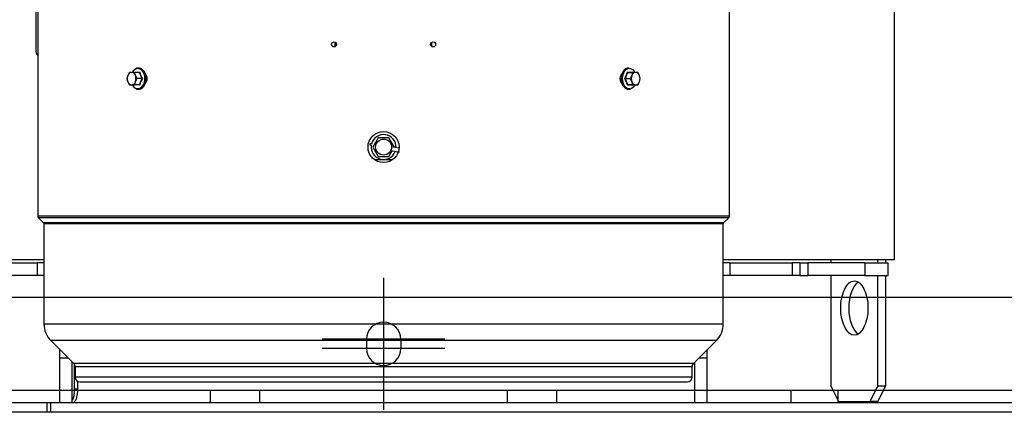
# Model space of a CAD drawing. Header units: millimetres. Extents: x 0 to 415, y -2 to 292.
# Tile 4 of 19: x 116 to 158, y 44 to 61. Entities that reach past the tile are written whole.
import ezdxf
from ezdxf.lldxf.tags import DXFTag

# ---------------------------------------------------------------- set-up
doc = ezdxf.new("R2010")
doc.units = ezdxf.units.MM
for name, color, linetype in [('Default', 7, 'Continuous'), ('HEX_FLANGE_BOLT_', 7, 'Continuous'), ('HMC3-225-FRAME-B', 7, 'Continuous'), ('HMC3-225-SHIELD_', 7, 'Continuous'), ('HMC3-225_FAN_COV', 7, 'Continuous'), ('OGRANICZNIK_SILN', 7, 'Continuous'), ('PŁASZCZ', 7, 'Continuous'), ('PŁYTA_PODSTAWY_S', 7, 'Continuous'), ('S-241.11_22_STOP', 7, 'Continuous'), ('SH315_OIL_CUP', 7, 'Continuous'), ('SH315_RED_PLASTI', 7, 'Continuous'), ('WSPORNIK_B', 7, 'Continuous'), ('WSPORNIK_C', 7, 'Continuous'), ('WSPORNIK_D', 7, 'Continuous')]:
    doc.layers.add(name, color=color, linetype=linetype)
tags = doc.linetypes.add('CENTER2', pattern=[28.575, 19.05, -3.175, 3.175, -3.175]).pattern_tags.tags
tags[10:11] = [DXFTag(74, 4), DXFTag(75, 0), DXFTag(340, '0'), DXFTag(46, 0.0), DXFTag(50, 0.0), DXFTag(44, 0.0), DXFTag(45, 0.0)]
tags[8:9] = [DXFTag(74, 4), DXFTag(75, 0), DXFTag(340, '0'), DXFTag(46, 0.0), DXFTag(50, 0.0), DXFTag(44, 0.0), DXFTag(45, 0.0)]
tags[6:7] = [DXFTag(74, 4), DXFTag(75, 0), DXFTag(340, '0'), DXFTag(46, 0.0), DXFTag(50, 0.0), DXFTag(44, 0.0), DXFTag(45, 0.0)]
tags[4:5] = [DXFTag(74, 4), DXFTag(75, 0), DXFTag(340, '0'), DXFTag(46, 0.0), DXFTag(50, 0.0), DXFTag(44, 0.0), DXFTag(45, 0.0)]
tags = doc.linetypes.add('HIDDEN2', pattern=[4.7625, 3.175, -1.5875]).pattern_tags.tags
tags[6:7] = [DXFTag(74, 4), DXFTag(75, 0), DXFTag(340, '0'), DXFTag(46, 0.0), DXFTag(50, 0.0), DXFTag(44, 0.0), DXFTag(45, 0.0)]
tags[4:5] = [DXFTag(74, 4), DXFTag(75, 0), DXFTag(340, '0'), DXFTag(46, 0.0), DXFTag(50, 0.0), DXFTag(44, 0.0), DXFTag(45, 0.0)]

# ---------------------------------------------------------------- blocks, each defined once
blk = doc.blocks.new('SEANNOT_GROUP32')
at = {"layer": 'Default', "color": 7, "linetype": 'CENTER2'}
for p, q in [((131.452, 50.036), (131.452, 44.786)), ((134.077, 47.411), (128.827, 47.411))]:
    blk.add_line(p, q, dxfattribs=at)
blk = doc.blocks.new('SEANNOT_GROUP33')
at = {"layer": 'Default', "color": 7, "linetype": 'CENTER2'}
for p, q in [((131.452, 49.636), (131.452, 44.386)), ((134.077, 47.011), (128.827, 47.011))]:
    blk.add_line(p, q, dxfattribs=at)
blk = doc.blocks.new('SE2')
at = {"layer": 'HEX_FLANGE_BOLT_', "color": 7, "linetype": 'Continuous'}
for p, q in [((120.494, 58.711), (120.456, 58.578)), ((120.565, 58.845), (120.494, 58.711)), ((120.657, 58.845), (120.565, 58.845)), ((120.783, 58.845), (120.657, 58.845)), ((121.001, 58.845), (120.783, 58.845)), ((120.82, 58.711), (120.783, 58.845)), ((120.786, 58.85), (120.886, 58.849)), ((120.891, 58.578), (120.82, 58.711)), ((120.887, 58.849), (121.008, 58.85)), ((121.11, 58.578), (121.001, 58.845)), ((141.903, 58.845), (141.794, 58.578)), ((141.896, 58.85), (142.017, 58.849)), ((141.903, 58.845), (142.121, 58.845)), ((142.084, 58.711), (142.013, 58.578)), ((142.017, 58.849), (142.118, 58.85)), ((142.121, 58.845), (142.084, 58.711)), ((142.247, 58.845), (142.121, 58.845)), ((142.339, 58.845), (142.247, 58.845)), ((142.41, 58.711), (142.339, 58.845)), ((142.448, 58.578), (142.41, 58.711)), ((120.456, 58.578), (120.494, 58.445)), ((120.494, 58.445), (120.565, 58.311)), ((120.565, 58.311), (120.657, 58.311)), ((120.657, 58.311), (120.783, 58.311)), ((120.783, 58.311), (120.82, 58.445)), ((121.001, 58.311), (120.783, 58.311)), ((120.887, 58.306), (120.786, 58.306)), ((120.82, 58.445), (120.891, 58.578)), ((121.008, 58.306), (120.887, 58.306)), ((121.11, 58.578), (120.891, 58.578)), ((121.001, 58.311), (121.11, 58.578)), ((141.794, 58.578), (141.903, 58.311)), ((141.794, 58.578), (142.013, 58.578)), ((142.017, 58.306), (141.896, 58.306)), ((141.903, 58.311), (142.121, 58.311)), ((142.013, 58.578), (142.084, 58.445)), ((142.118, 58.306), (142.018, 58.306)), ((142.084, 58.445), (142.121, 58.311)), ((142.121, 58.311), (142.247, 58.311)), ((142.247, 58.311), (142.339, 58.311)), ((142.339, 58.311), (142.41, 58.445)), ((142.41, 58.445), (142.448, 58.578))]:
    blk.add_line(p, q, dxfattribs=at)
for centre, radius, start, end in [((122.024, 59.106), 1.048, 194.1537, 210.2616), ((140.882, 59.105), 1.045, 329.7175, 345.8672), ((122.022, 58.051), 1.045, 149.7175, 165.8672), ((140.88, 58.05), 1.048, 14.1537, 30.2616)]:
    blk.add_arc(centre, radius, start, end, dxfattribs=at)
for centre, major_axis, start_param, end_param in [((120.927, 58.578), (0, -0.429), 0, 4.031901), ((120.657, 58.578), (0, -0.267), 4.18879, 5.235988), ((120.657, 58.578), (0, 0.267), 0, 1.047198), ((120.657, 58.578), (0, 0.267), 5.235988, 6.283185), ((120.657, 58.578), (0, 0.267), 4.18879, 5.235988), ((141.977, 58.578), (0, -0.429), 3.141593, 6.283185), ((141.977, 58.578), (0, -0.429), 2.68996, 3.141593), ((142.247, 58.578), (0, -0.267), 4.18879, 5.235988), ((142.247, 58.578), (0, 0.267), 0, 1.047198), ((141.977, 58.578), (0, -0.429), 2.257578, 2.68996), ((142.247, 58.578), (0, 0.267), 5.235988, 6.283185), ((142.247, 58.578), (0, 0.267), 4.18879, 5.235988), ((120.657, 58.578), (0, -0.267), 5.235988, 6.283185), ((120.657, 58.578), (0, 0.267), 3.141593, 4.18879), ((120.927, 58.578), (0, -0.429), 5.397283, 6.283185), ((141.977, 58.578), (0, -0.429), 0, 0.896468), ((142.247, 58.578), (0, -0.267), 5.235988, 6.283185), ((142.247, 58.578), (0, 0.267), 3.141593, 4.18879)]:
    blk.add_ellipse(centre, major_axis=major_axis, ratio=0.707107, start_param=start_param, end_param=end_param, dxfattribs=at)
for points, knots in [([(120.951, 59.031), (120.928, 59.03), (120.873, 59.025), (120.789, 58.981), (120.738, 58.927), (120.718, 58.901)], [0, 0, 0, 0, 0.0602979, 0.1673264, 0.2473933, 0.2473933, 0.2473933, 0.2473933]), ([(121.279, 58.589), (121.278, 58.632), (121.274, 58.718), (121.223, 58.853), (121.141, 58.962), (121.041, 59.022), (120.98, 59.029), (120.951, 59.031)], [0, 0, 0, 0, 0.171463, 0.397823, 0.625338, 0.852555, 1, 1, 1, 1]), ([(141.953, 59.031), (141.929, 59.03), (141.874, 59.025), (141.78, 58.976), (141.694, 58.876), (141.639, 58.744), (141.616, 58.631), (141.622, 58.577), (141.623, 58.571)], [0, 0, 0, 0, 0.118259, 0.328168, 0.540523, 0.757515, 0.976599, 1, 1, 1, 1]), ([(142.221, 58.845), (142.221, 58.845), (142.198, 58.89), (142.16, 58.945), (142.114, 58.97), (142.1, 58.977)], [0.8876609, 0.8876609, 0.8876609, 0.8876609, 0.8886282, 0.9715712, 1, 1, 1, 1]), ([(120.673, 58.33), (120.679, 58.319), (120.707, 58.265), (120.773, 58.186), (120.867, 58.129), (120.921, 58.131), (120.942, 58.132)], [0.6924784, 0.6924784, 0.6924784, 0.6924784, 0.7223699, 0.8353739, 0.9480337, 1, 1, 1, 1]), ([(120.942, 58.132), (120.964, 58.129), (121.019, 58.124), (121.113, 58.173), (121.202, 58.267), (121.261, 58.397), (121.287, 58.516), (121.281, 58.576), (121.279, 58.589)], [0, 0, 0, 0, 0.110886, 0.316747, 0.523523, 0.734908, 0.948628, 1, 1, 1, 1]), ([(141.623, 58.571), (141.626, 58.52), (141.632, 58.428), (141.688, 58.29), (141.774, 58.184), (141.885, 58.124), (142.004, 58.121), (142.114, 58.171), (142.182, 58.244), (142.212, 58.295), (142.219, 58.308)], [0, 0, 0, 0, 0.0734815, 0.1560413, 0.2390258, 0.3217574, 0.4024636, 0.4814479, 0.5607839, 0.5853091, 0.5853091, 0.5853091, 0.5853091])]:
    blk.add_open_spline(points, degree=3, knots=knots, dxfattribs=at)
at = {"layer": 'HMC3-225-FRAME-B', "color": 7, "linetype": 'Continuous'}
for p, q in [((129.385, 59.956), (129.385, 60.133)), ((133.519, 59.956), (133.519, 60.133))]:
    blk.add_line(p, q, dxfattribs=at)
at = {"layer": 'HMC3-225-SHIELD_', "color": 7, "linetype": 'Continuous'}
blk.add_line((131.073, 55.111), (131.831, 55.111), dxfattribs=at)
at = {"layer": 'HMC3-225_FAN_COV', "color": 7, "linetype": 'Continuous'}
for p, q in [((116.639, 61.578), (116.639, 52.686)), ((146.265, 52.686), (146.265, 61.578)), ((146.265, 52.686), (116.639, 52.686)), ((146.236, 52.615), (116.668, 52.615)), ((116.668, 52.615), (116.886, 52.397)), ((146.018, 52.397), (116.886, 52.397)), ((145.999, 52.35), (116.905, 52.35)), ((116.905, 52.35), (116.905, 48.059)), ((145.999, 48.059), (145.999, 52.35)), ((146.018, 52.397), (146.236, 52.615)), ((145.999, 48.059), (116.905, 48.059)), ((145.706, 47.352), (117.198, 47.352)), ((117.198, 47.352), (118.18, 46.37)), ((144.724, 46.37), (145.706, 47.352)), ((144.724, 46.37), (118.18, 46.37)), ((144.665, 46.228), (118.239, 46.228)), ((118.239, 46.228), (118.239, 45.778)), ((144.665, 45.778), (144.665, 46.228)), ((144.665, 45.778), (118.239, 45.778)), ((118.439, 45.578), (144.465, 45.578))]:
    blk.add_line(p, q, dxfattribs=at)
for centre, radius in [((129.329, 60.045), 0.107), ((133.575, 60.045), 0.107), ((131.452, 55.645), 0.667)]:
    blk.add_circle(centre, radius, dxfattribs=at)
for centre, radius, start, end in [((116.739, 52.686), 0.1, 180, 225), ((116.839, 52.35), 0.0667, 0, 45), ((146.065, 52.35), 0.0667, 135, 180), ((146.165, 52.686), 0.1, 315, 0), ((117.905, 48.059), 1, 180, 225), ((144.999, 48.059), 1, 315, 0), ((118.039, 46.228), 0.2, 0, 45), ((144.865, 46.228), 0.2, 135, 180), ((118.439, 45.778), 0.2, 180, 270), ((144.465, 45.778), 0.2, 270, 0)]:
    blk.add_arc(centre, radius, start, end, dxfattribs=at)
for points, knots in [([(121.245, 58.78), (121.249, 58.776), (121.261, 58.76), (121.281, 58.727), (121.299, 58.681), (121.31, 58.63), (121.314, 58.578), (121.31, 58.526), (121.299, 58.476), (121.281, 58.429), (121.262, 58.396), (121.249, 58.38), (121.245, 58.375)], [0.2257116, 0.2257116, 0.2257116, 0.2257116, 0.2501615, 0.3120844, 0.3749513, 0.4378725, 0.4998076, 0.5617213, 0.624733, 0.6876251, 0.7496517, 0.7743755, 0.7743755, 0.7743755, 0.7743755]), ([(141.659, 58.375), (141.655, 58.38), (141.643, 58.396), (141.623, 58.429), (141.605, 58.475), (141.594, 58.526), (141.59, 58.578), (141.594, 58.63), (141.605, 58.68), (141.623, 58.727), (141.642, 58.759), (141.654, 58.774), (141.657, 58.778)], [0.2257566, 0.2257566, 0.2257566, 0.2257566, 0.2500561, 0.3120298, 0.3749948, 0.4380169, 0.5000084, 0.5619201, 0.6249211, 0.6877626, 0.749774, 0.7699341, 0.7699341, 0.7699341, 0.7699341])]:
    blk.add_open_spline(points, degree=3, knots=knots, dxfattribs=at)
at = {"layer": 'OGRANICZNIK_SILN', "color": 7, "linetype": 'Continuous'}
blk.add_line((116.552, 62.078), (116.552, 59.811), dxfattribs=at)
blk.add_arc((116.952, 59.811), 0.4, 180, 218.4332, dxfattribs=at)
at = {"layer": 'PŁASZCZ', "color": 7, "linetype": 'Continuous'}
for p, q in [((118.204, 46.34), (118.204, 45.278)), ((118.339, 45.604), (118.339, 45.278)), ((118.204, 45.278), (118.339, 45.278)), ((117.03, 44.678), (89.285, 44.678)), ((117.177, 44.678), (117.03, 44.678)), ((117.03, 44.678), (117.03, 44.278)), ((117.585, 44.678), (117.177, 44.678)), ((117.177, 44.678), (117.177, 44.278)), ((144.785, 44.678), (118.119, 44.678)), ((173.619, 44.678), (145.319, 44.678)), ((117.03, 44.278), (89.285, 44.278)), ((117.177, 44.278), (117.03, 44.278)), ((173.619, 44.278), (117.177, 44.278))]:
    blk.add_line(p, q, dxfattribs=at)
for points, degree, knots in [([(118.204, 45.278), (118.204, 45.219), (118.2, 45.161), (118.197, 45.103), (118.189, 45.048), (118.181, 44.994), (118.17, 44.945), (118.159, 44.895), (118.144, 44.854), (118.133, 44.822), (118.121, 44.795)], 2, [0, 0, 0, 0.125, 0.125, 0.25, 0.25, 0.375, 0.375, 0.5, 0.5, 0.5960893, 0.5960893, 0.5960893]), ([(118.339, 45.278), (118.339, 45.199), (118.334, 45.121), (118.314, 44.976), (118.298, 44.909), (118.261, 44.798), (118.238, 44.754), (118.189, 44.694), (118.163, 44.678), (118.136, 44.678)], 3, [0, 0, 0, 0, 0.25, 0.25, 0.5, 0.5, 0.75, 0.75, 1, 1, 1, 1])]:
    blk.add_open_spline(points, degree=degree, knots=knots, dxfattribs=at)
at = {"layer": 'PŁYTA_PODSTAWY_S', "color": 7, "linetype": 'Continuous'}
for p, q in [((153.319, 90.145), (153.319, 50.811)), ((116.905, 50.811), (105.985, 50.811)), ((153.319, 50.811), (145.999, 50.811))]:
    blk.add_line(p, q, dxfattribs=at)
at = {"layer": 'S-241.11_22_STOP', "color": 7, "linetype": 'HIDDEN2'}
for p, q in [((92.719, 49.211), (170.185, 49.211)), ((130.719, 47.411), (130.719, 47.011)), ((132.185, 47.411), (132.185, 47.011)), ((166.602, 45.211), (96.302, 45.211)), ((124.03, 45.211), (124.03, 44.678)), ((126.152, 44.678), (126.152, 45.211)), ((136.752, 45.211), (136.752, 44.678)), ((138.874, 44.678), (138.874, 45.211)), ((148.897, 45.211), (148.897, 44.678)), ((150.929, 44.678), (150.929, 45.211))]:
    blk.add_line(p, q, dxfattribs=at)
for centre, start, end in [((131.452, 47.411), 0, 180), ((131.452, 47.011), 180, 0)]:
    blk.add_arc(centre, 0.733, start, end, dxfattribs=at)
at = {"layer": 'SH315_OIL_CUP', "color": 7, "linetype": 'Continuous'}
for p, q in [((131.221, 56.045), (130.99, 55.645)), ((131.683, 56.045), (131.221, 56.045)), ((131.914, 55.645), (131.683, 56.045)), ((130.99, 55.645), (131.221, 55.245)), ((131.683, 55.245), (131.823, 55.487)), ((131.221, 55.245), (131.683, 55.245))]:
    blk.add_line(p, q, dxfattribs=at)
at = {"layer": 'SH315_RED_PLASTI', "color": 7, "linetype": 'Continuous'}
for p, q in [((130.878, 55.737), (130.925, 55.728)), ((130.934, 55.772), (130.887, 55.782))]:
    blk.add_line(p, q, dxfattribs=at)
blk.add_circle((131.452, 55.645), 0.34, dxfattribs=at)
for centre, radius, start, end in [((131.452, 55.645), 0.533, 357.4612, 166.1548), ((130.882, 55.76), 0.0226, 78.5827, 258.5827), ((131.452, 55.645), 0.533, 171.0105, 339.7096), ((155.062, 168.43), 115.309, 258.42568, 258.52304)]:
    blk.add_arc(centre, radius, start, end, dxfattribs=at)
for points in [[(131.745, 55.503), (131.865, 55.478), (131.972, 55.457), (132.078, 55.435)], [(132.119, 55.593), (132.01, 55.615), (131.901, 55.637), (131.777, 55.662)]]:
    blk.add_open_spline(points, degree=3, dxfattribs=at)
at = {"layer": 'WSPORNIK_B', "color": 7, "linetype": 'Continuous'}
for p, q in [((150.617, 50.811), (150.617, 50.678)), ((152.617, 50.678), (152.617, 50.811)), ((152.963, 50.678), (152.963, 50.811)), ((150.617, 50.145), (150.617, 45.411)), ((152.617, 45.411), (152.617, 50.145)), ((152.963, 45.411), (152.963, 50.145)), ((150.95, 44.745), (150.617, 45.411)), ((152.617, 45.411), (152.283, 44.745)), ((152.617, 45.411), (152.963, 45.411)), ((152.63, 44.745), (152.963, 45.411)), ((150.95, 44.745), (152.283, 44.745)), ((152.63, 44.745), (152.283, 44.745))]:
    blk.add_line(p, q, dxfattribs=at)
blk.add_ellipse((151.617, 48.745), major_axis=(0, 1.167), ratio=0.5, dxfattribs=at)
blk.add_ellipse((151.963, 48.745), major_axis=(0, 1.167), ratio=0.5, start_param=0.301469, end_param=2.840124, dxfattribs=at)
at = {"layer": 'WSPORNIK_C', "color": 7, "linetype": 'Continuous'}
for p, q in [((113.952, 50.678), (116.619, 50.678)), ((116.905, 50.678), (116.619, 50.678)), ((116.619, 50.678), (116.619, 50.145)), ((146.285, 50.678), (145.999, 50.678)), ((146.285, 50.678), (148.952, 50.678)), ((146.285, 50.678), (146.285, 50.145)), ((149.285, 50.678), (148.952, 50.678)), ((148.952, 50.678), (148.952, 50.145)), ((149.285, 50.678), (149.619, 50.678)), ((149.285, 50.678), (149.285, 50.145)), ((152.072, 50.678), (149.619, 50.678)), ((149.619, 50.678), (149.619, 50.145)), ((152.072, 50.678), (153.072, 50.678)), ((152.072, 50.678), (152.072, 50.145)), ((153.072, 50.145), (153.072, 50.678)), ((116.619, 50.145), (113.952, 50.145)), ((116.905, 50.145), (116.619, 50.145)), ((146.285, 50.145), (145.999, 50.145)), ((148.952, 50.145), (146.285, 50.145)), ((149.285, 50.145), (148.952, 50.145)), ((149.285, 50.145), (149.619, 50.145)), ((152.072, 50.145), (149.619, 50.145)), ((152.072, 50.145), (153.072, 50.145))]:
    blk.add_line(p, q, dxfattribs=at)
at = {"layer": 'WSPORNIK_D', "color": 7, "linetype": 'Continuous'}
for p, q in [((117.585, 46.599), (117.585, 46.965)), ((145.319, 46.599), (145.319, 46.965)), ((117.951, 46.599), (117.585, 46.599)), ((117.585, 44.678), (117.585, 46.599)), ((118.119, 44.678), (118.119, 46.431)), ((144.785, 44.678), (144.785, 46.431)), ((145.319, 46.599), (144.953, 46.599)), ((145.319, 44.678), (145.319, 46.599)), ((118.119, 44.678), (117.585, 44.678)), ((145.319, 44.678), (144.785, 44.678))]:
    blk.add_line(p, q, dxfattribs=at)

msp = doc.modelspace()

# ---------------------------------------------------------------- block references
at = {"layer": 'Default'}
for name in ['SE2', 'SEANNOT_GROUP32', 'SEANNOT_GROUP33']:
    msp.add_blockref(name, (0, 0), dxfattribs=at)

doc.saveas('drawing.dxf')
